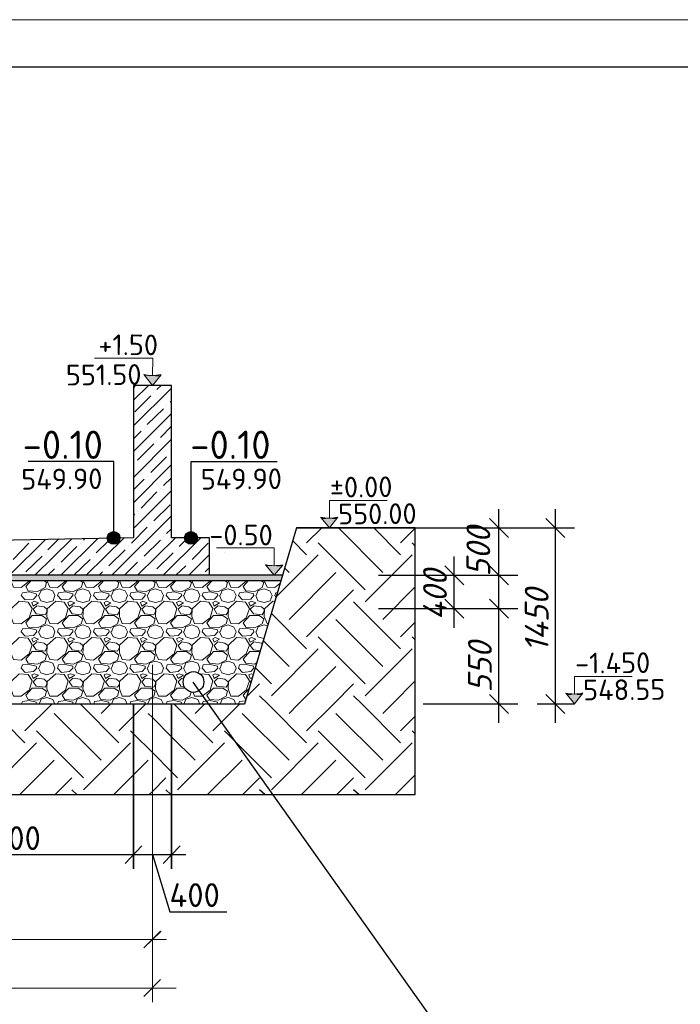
# Model space of a CAD drawing. Header units: millimetres. Extents: x -2765404 to 1548445, y -374876 to 1313256.
# Tile 68 of 77: x 44084 to 51035, y -74881 to -64526. Entities that reach past the tile are written whole.
import ezdxf

# ---------------------------------------------------------------- set-up
doc = ezdxf.new("R2010")
doc.units = ezdxf.units.MM
for name, color, linetype, true_color in [('PDF _.', 7, 'Continuous', 0x259400), ('PDF _PDF _.', 7, 'Continuous', 0xb88800), ('PDF _PDF _EKIPMAN', 7, 'Continuous', 0xdd6c00)]:
    doc.layers.add(name, color=color, linetype=linetype, true_color=true_color)
for name, color, linetype in [('PDF _0', 7, 'Continuous'), ('PDF _PDF _0', 7, 'Continuous'), ('PDF _PDF _2D - Общий_Ном._пера__1_Ном._пера__1_Ном._пера__7_Ном._пера__1', 7, 'Continuous'), ('PDF _PDF _nurik', 7, 'Continuous'), ('PDF _Текст', 7, 'Continuous'), ('PDF _ЭМ', 7, 'Continuous')]:
    doc.layers.add(name, color=color, linetype=linetype)
doc.styles.add('PDF ISOCPEUR', font='isocpeur.ttf')
doc.styles.add('PDF ISOCPEUR Italic', font='isocpeui.ttf')

msp = doc.modelspace()

# ---------------------------------------------------------------- linework, layer by layer
at = {"layer": 'PDF _.', "color": 7, "lineweight": 18}
for points in [[(43990, -70423), (44020, -70495), (44101, -70498), (44184, -70432), (44187, -70423)], [(44337, -70423), (44367, -70444), (44352, -70498), (44271, -70540), (44175, -70534), (44148, -70486), (44205, -70423)], [(44286, -70582), (44310, -70528), (44370, -70510), (44433, -70534), (44454, -70582), (44436, -70636), (44370, -70654), (44307, -70636), (44283, -70582)], [(44370, -70423), (44400, -70495), (44481, -70498), (44565, -70432), (44568, -70423)], [(44717, -70423), (44747, -70444), (44732, -70498), (44651, -70540), (44559, -70534), (44532, -70486), (44588, -70423)], [(44666, -70582), (44690, -70528), (44750, -70510), (44813, -70534), (44834, -70582), (44816, -70636), (44750, -70654), (44687, -70636), (44663, -70582)], [(44753, -70423), (44783, -70495), (44861, -70498), (44945, -70432), (44948, -70423)], [(45097, -70423), (45127, -70444), (45112, -70498), (45035, -70540), (44939, -70534), (44912, -70486), (44969, -70423)], [(45050, -70582), (45070, -70528), (45133, -70510), (45193, -70534), (45217, -70582), (45196, -70636), (45133, -70654), (45067, -70636), (45044, -70582)], [(45133, -70423), (45163, -70495), (45244, -70498), (45328, -70432), (45331, -70423)], [(45478, -70423), (45511, -70444), (45496, -70498), (45415, -70540), (45319, -70534), (45292, -70486), (45349, -70423)], [(45430, -70582), (45454, -70528), (45514, -70510), (45573, -70534), (45597, -70582), (45579, -70636), (45514, -70654), (45448, -70636), (45427, -70582)], [(45514, -70423), (45543, -70495), (45624, -70498), (45708, -70432), (45711, -70423)], [(45861, -70423), (45891, -70444), (45876, -70498), (45795, -70540), (45699, -70534), (45672, -70486), (45732, -70423)], [(45810, -70582), (45834, -70528), (45894, -70510), (45957, -70534), (45978, -70582), (45960, -70636), (45894, -70654), (45831, -70636), (45807, -70582)], [(45894, -70423), (45924, -70495), (46004, -70498), (46088, -70432), (46091, -70423)], [(46241, -70423), (46271, -70444), (46256, -70498), (46175, -70540), (46082, -70534), (46055, -70486), (46112, -70423)], [(46193, -70582), (46214, -70528), (46277, -70510), (46337, -70534), (46361, -70582), (46340, -70636), (46277, -70654), (46211, -70636), (46187, -70582)], [(46277, -70423), (46307, -70495), (46385, -70498), (46468, -70432), (46474, -70423)], [(46621, -70423), (46654, -70444), (46636, -70498), (46558, -70540), (46463, -70534), (46436, -70486), (46492, -70423)], [(46573, -70582), (46594, -70528), (46657, -70510), (46717, -70534), (46741, -70582), (46720, -70636), (46657, -70654), (46591, -70636), (46570, -70582)], [(46657, -70423), (46687, -70495), (46768, -70498), (46822, -70456)], [(46780, -70597), (46768, -70582), (46780, -70552), (46795, -70549)], [(46768, -70645), (46747, -70642), (46660, -70723), (46657, -70804), (46687, -70875), (46699, -70875)], [(44286, -70962), (44310, -70911), (44370, -70890), (44433, -70914), (44454, -70962), (44436, -71016), (44370, -71037), (44307, -71016), (44283, -70962)], [(44666, -70962), (44690, -70911), (44750, -70890), (44813, -70914), (44834, -70962), (44816, -71016), (44750, -71037), (44687, -71016), (44663, -70962)], [(45050, -70962), (45070, -70911), (45133, -70890), (45193, -70914), (45217, -70962), (45196, -71016), (45133, -71037), (45067, -71016), (45044, -70962)], [(45430, -70962), (45454, -70911), (45514, -70890), (45573, -70914), (45597, -70962), (45579, -71016), (45514, -71037), (45448, -71016), (45427, -70962)], [(45810, -70962), (45834, -70911), (45894, -70890), (45957, -70914), (45978, -70962), (45960, -71016), (45894, -71037), (45831, -71016), (45807, -70962)], [(46193, -70962), (46214, -70911), (46277, -70890), (46337, -70914), (46361, -70962), (46340, -71016), (46277, -71037), (46211, -71016), (46187, -70962)], [(46573, -70962), (46594, -70911), (46657, -70890), (46690, -70902)], [(46570, -70962), (46591, -71016), (46651, -71034)], [(46636, -71091), (46627, -71082), (46549, -71070), (46510, -71109), (46543, -71154), (46615, -71163)], [(46576, -71291), (46558, -71303), (46463, -71294), (46436, -71250), (46504, -71172), (46603, -71172), (46609, -71178)], [(44286, -71345), (44310, -71291), (44370, -71271), (44433, -71294), (44454, -71345), (44436, -71396), (44370, -71417), (44307, -71396), (44283, -71345)], [(44666, -71345), (44690, -71291), (44750, -71271), (44813, -71294), (44834, -71345), (44816, -71396), (44750, -71417), (44687, -71396), (44663, -71345)], [(45050, -71345), (45070, -71291), (45133, -71271), (45193, -71294), (45217, -71345), (45196, -71396), (45133, -71417), (45067, -71396), (45044, -71345)], [(45430, -71345), (45454, -71291), (45514, -71271), (45573, -71294), (45597, -71345), (45579, -71396), (45514, -71417), (45448, -71396), (45427, -71345)], [(45807, -71345), (45831, -71396), (45849, -71402)], [(45963, -71390), (45978, -71345), (45957, -71294), (45894, -71271), (45834, -71291), (45810, -71345)], [(46193, -71345), (46214, -71291), (46277, -71271), (46337, -71294), (46361, -71345), (46340, -71396), (46277, -71417), (46211, -71396), (46187, -71345)], [(45810, -71453), (45789, -71450), (45750, -71489), (45780, -71534), (45816, -71540)], [(45909, -71600), (45924, -71639), (46004, -71642), (46088, -71576), (46118, -71480), (46076, -71414), (45987, -71405), (45984, -71405)], [(46540, -71411), (46522, -71405), (46495, -71417), (46510, -71456), (46531, -71444)], [(46519, -71480), (46510, -71489), (46516, -71495)], [(44289, -71723), (44310, -71672), (44370, -71654), (44433, -71675), (44454, -71723)], [(44669, -71723), (44690, -71672), (44750, -71654), (44813, -71675), (44834, -71723)], [(45050, -71723), (45070, -71672), (45133, -71654), (45193, -71675), (45214, -71723)], [(45430, -71723), (45454, -71672), (45514, -71654), (45573, -71675), (45597, -71723)], [(45888, -71597), (45876, -71642), (45795, -71684), (45699, -71675), (45672, -71630), (45741, -71555), (45825, -71555)], [(45813, -71723), (45834, -71672), (45894, -71654), (45957, -71675), (45978, -71723)], [(46193, -71723), (46214, -71672), (46277, -71654), (46337, -71675), (46358, -71723)], [(46463, -71675), (46436, -71630), (46495, -71564)], [(44101, -71723), (44112, -71696), (44184, -71687), (44259, -71705), (44262, -71723)], [(44481, -71723), (44493, -71696), (44565, -71687), (44642, -71705), (44645, -71723)], [(44864, -71723), (44873, -71696), (44945, -71687), (45023, -71705), (45026, -71723)], [(45244, -71723), (45253, -71696), (45328, -71687), (45403, -71705), (45406, -71723)], [(45624, -71723), (45636, -71696), (45708, -71687), (45783, -71705), (45789, -71723)], [(46004, -71723), (46016, -71696), (46088, -71687), (46166, -71705), (46169, -71723)], [(46388, -71723), (46397, -71696), (46460, -71690)], [(46463, -71675), (46463, -71675)]]:
    msp.add_lwpolyline(points, dxfattribs=at)
for points in [[(44112, -70552), (44184, -70543), (44259, -70564), (44265, -70582), (44229, -70621), (44142, -70627), (44101, -70582)], [(44493, -70552), (44565, -70543), (44642, -70564), (44645, -70582), (44609, -70621), (44523, -70627), (44481, -70582)], [(44873, -70552), (44945, -70543), (45023, -70564), (45026, -70582), (44993, -70621), (44903, -70627), (44861, -70582)], [(45253, -70552), (45328, -70543), (45403, -70564), (45406, -70582), (45373, -70621), (45286, -70627), (45244, -70582)], [(45636, -70552), (45708, -70543), (45783, -70564), (45789, -70582), (45753, -70621), (45666, -70627), (45624, -70582)], [(46016, -70552), (46088, -70543), (46166, -70564), (46169, -70582), (46133, -70621), (46046, -70627), (46004, -70582)], [(46397, -70552), (46468, -70543), (46546, -70564), (46549, -70582), (46516, -70621), (46427, -70627), (46385, -70582)], [(43993, -70723), (43990, -70804), (44020, -70875), (44101, -70878), (44184, -70815), (44214, -70720), (44172, -70651), (44080, -70642)], [(44238, -70642), (44211, -70654), (44226, -70693), (44283, -70660)], [(44370, -70726), (44340, -70702), (44265, -70690), (44226, -70726), (44256, -70774), (44352, -70786), (44370, -70750)], [(44373, -70723), (44370, -70804), (44400, -70875), (44481, -70878), (44565, -70815), (44594, -70720), (44553, -70651), (44463, -70642)], [(44618, -70642), (44591, -70654), (44606, -70693), (44663, -70660)], [(44750, -70726), (44720, -70702), (44645, -70690), (44606, -70726), (44636, -70774), (44732, -70786), (44750, -70750)], [(44756, -70723), (44750, -70804), (44783, -70875), (44861, -70878), (44945, -70815), (44978, -70720), (44936, -70651), (44843, -70642)], [(44999, -70642), (44972, -70654), (44987, -70693), (45044, -70660)], [(45133, -70726), (45103, -70702), (45026, -70690), (44987, -70726), (45020, -70774), (45112, -70786), (45133, -70750)], [(45136, -70723), (45133, -70804), (45163, -70875), (45244, -70878), (45328, -70815), (45358, -70720), (45316, -70651), (45223, -70642)], [(45379, -70642), (45355, -70654), (45370, -70693), (45427, -70660)], [(45514, -70726), (45484, -70702), (45406, -70690), (45370, -70726), (45400, -70774), (45496, -70786), (45514, -70750)], [(45517, -70723), (45514, -70804), (45543, -70875), (45624, -70878), (45708, -70815), (45738, -70720), (45696, -70651), (45606, -70642)], [(45762, -70642), (45735, -70654), (45750, -70693), (45807, -70660)], [(45894, -70726), (45864, -70702), (45789, -70690), (45750, -70726), (45780, -70774), (45876, -70786), (45894, -70750)], [(45900, -70723), (45894, -70804), (45924, -70875), (46004, -70878), (46088, -70815), (46118, -70720), (46076, -70651), (45987, -70642)], [(46142, -70642), (46115, -70654), (46130, -70693), (46187, -70660)], [(46277, -70726), (46244, -70702), (46169, -70690), (46130, -70726), (46160, -70774), (46256, -70786), (46277, -70750)], [(46280, -70723), (46277, -70804), (46307, -70875), (46385, -70878), (46468, -70815), (46501, -70720), (46460, -70651), (46367, -70642)], [(46522, -70642), (46495, -70654), (46510, -70693), (46570, -70660)], [(46657, -70726), (46627, -70702), (46549, -70690), (46510, -70726), (46543, -70774), (46636, -70786), (46657, -70750)], [(44175, -70914), (44148, -70869), (44217, -70792), (44316, -70792), (44367, -70827), (44352, -70878), (44271, -70920)], [(44559, -70914), (44532, -70869), (44600, -70792), (44699, -70792), (44747, -70827), (44732, -70878), (44651, -70920)], [(44939, -70914), (44912, -70869), (44981, -70792), (45079, -70792), (45127, -70827), (45112, -70878), (45035, -70920)], [(45319, -70914), (45292, -70869), (45361, -70792), (45460, -70792), (45511, -70827), (45496, -70878), (45415, -70920)], [(45699, -70914), (45672, -70869), (45741, -70792), (45840, -70792), (45891, -70827), (45876, -70878), (45795, -70920)], [(46082, -70914), (46055, -70869), (46124, -70792), (46223, -70792), (46271, -70827), (46256, -70878), (46175, -70920)], [(46463, -70914), (46436, -70869), (46504, -70792), (46603, -70792), (46654, -70827), (46636, -70878), (46558, -70920)], [(44112, -70932), (44184, -70926), (44259, -70944), (44265, -70962), (44229, -71001), (44142, -71010), (44101, -70962)], [(44493, -70932), (44565, -70926), (44642, -70944), (44645, -70962), (44609, -71001), (44523, -71010), (44481, -70962)], [(44873, -70932), (44945, -70926), (45023, -70944), (45026, -70962), (44993, -71001), (44903, -71010), (44861, -70962)], [(45253, -70932), (45328, -70926), (45403, -70944), (45406, -70962), (45373, -71001), (45286, -71010), (45244, -70962)], [(45636, -70932), (45708, -70926), (45783, -70944), (45789, -70962), (45753, -71001), (45666, -71010), (45624, -70962)], [(46016, -70932), (46088, -70926), (46166, -70944), (46169, -70962), (46133, -71001), (46046, -71010), (46004, -70962)], [(46397, -70932), (46468, -70926), (46546, -70944), (46549, -70962), (46516, -71001), (46427, -71010), (46385, -70962)], [(43993, -71103), (43990, -71184), (44020, -71256), (44101, -71262), (44184, -71196), (44214, -71100), (44172, -71031), (44080, -71025)], [(44238, -71025), (44211, -71037), (44226, -71073), (44283, -71040)], [(44373, -71103), (44370, -71184), (44400, -71256), (44481, -71262), (44565, -71196), (44594, -71100), (44553, -71031), (44463, -71025)], [(44618, -71025), (44591, -71037), (44606, -71073), (44663, -71040)], [(44756, -71103), (44750, -71184), (44783, -71256), (44861, -71262), (44945, -71196), (44978, -71100), (44936, -71031), (44843, -71025)], [(44999, -71025), (44972, -71037), (44987, -71073), (45044, -71040)], [(45136, -71103), (45133, -71184), (45163, -71256), (45244, -71262), (45328, -71196), (45358, -71100), (45316, -71031), (45223, -71025)], [(45379, -71025), (45355, -71037), (45370, -71073), (45427, -71040)], [(45517, -71103), (45514, -71184), (45543, -71256), (45624, -71262), (45708, -71196), (45738, -71100), (45696, -71031), (45606, -71025)], [(45762, -71025), (45735, -71037), (45750, -71073), (45807, -71040)], [(45900, -71103), (45894, -71184), (45924, -71256), (46004, -71262), (46088, -71196), (46118, -71100), (46076, -71031), (45987, -71025)], [(46142, -71025), (46115, -71037), (46130, -71073), (46187, -71040)], [(46280, -71103), (46277, -71184), (46307, -71256), (46385, -71262), (46468, -71196), (46501, -71100), (46460, -71031), (46367, -71025)], [(46522, -71025), (46495, -71037), (46510, -71073), (46570, -71040)], [(44370, -71109), (44340, -71082), (44265, -71070), (44226, -71109), (44256, -71154), (44352, -71166), (44370, -71130)], [(44750, -71109), (44720, -71082), (44645, -71070), (44606, -71109), (44636, -71154), (44732, -71166), (44750, -71130)], [(45133, -71109), (45103, -71082), (45026, -71070), (44987, -71109), (45020, -71154), (45112, -71166), (45133, -71130)], [(45514, -71109), (45484, -71082), (45406, -71070), (45370, -71109), (45400, -71154), (45496, -71166), (45514, -71130)], [(45894, -71109), (45864, -71082), (45789, -71070), (45750, -71109), (45780, -71154), (45876, -71166), (45894, -71130)], [(46277, -71109), (46244, -71082), (46169, -71070), (46130, -71109), (46160, -71154), (46256, -71166), (46277, -71130)], [(44175, -71294), (44148, -71250), (44217, -71172), (44316, -71172), (44367, -71208), (44352, -71262), (44271, -71303)], [(44559, -71294), (44532, -71250), (44600, -71172), (44699, -71172), (44747, -71208), (44732, -71262), (44651, -71303)], [(44939, -71294), (44912, -71250), (44981, -71172), (45079, -71172), (45127, -71208), (45112, -71262), (45035, -71303)], [(45319, -71294), (45292, -71250), (45361, -71172), (45460, -71172), (45511, -71208), (45496, -71262), (45415, -71303)], [(45699, -71294), (45672, -71250), (45741, -71172), (45840, -71172), (45891, -71208), (45876, -71262), (45795, -71303)], [(46082, -71294), (46055, -71250), (46124, -71172), (46223, -71172), (46271, -71208), (46256, -71262), (46175, -71303)], [(44112, -71312), (44184, -71306), (44259, -71324), (44265, -71345), (44229, -71381), (44142, -71390), (44101, -71345)], [(44493, -71312), (44565, -71306), (44642, -71324), (44645, -71345), (44609, -71381), (44523, -71390), (44481, -71345)], [(44873, -71312), (44945, -71306), (45023, -71324), (45026, -71345), (44993, -71381), (44903, -71390), (44861, -71345)], [(45253, -71312), (45328, -71306), (45403, -71324), (45406, -71345), (45373, -71381), (45286, -71390), (45244, -71345)], [(45636, -71312), (45708, -71306), (45783, -71324), (45789, -71345), (45753, -71381), (45666, -71390), (45624, -71345)], [(46016, -71312), (46088, -71306), (46166, -71324), (46169, -71345), (46133, -71381), (46046, -71390), (46004, -71345)], [(46397, -71312), (46468, -71306), (46546, -71324), (46549, -71345), (46516, -71381), (46427, -71390), (46385, -71345)], [(43993, -71486), (43990, -71564), (44020, -71639), (44101, -71642), (44184, -71576), (44214, -71480), (44172, -71414), (44080, -71405)], [(44238, -71405), (44211, -71417), (44226, -71456), (44283, -71420)], [(44370, -71489), (44340, -71462), (44265, -71450), (44226, -71489), (44256, -71534), (44352, -71546), (44370, -71513)], [(44373, -71486), (44370, -71564), (44400, -71639), (44481, -71642), (44565, -71576), (44594, -71480), (44553, -71414), (44463, -71405)], [(44618, -71405), (44591, -71417), (44606, -71456), (44663, -71420)], [(44750, -71489), (44720, -71462), (44645, -71450), (44606, -71489), (44636, -71534), (44732, -71546), (44750, -71513)], [(44756, -71486), (44750, -71564), (44783, -71639), (44861, -71642), (44945, -71576), (44978, -71480), (44936, -71414), (44843, -71405)], [(44999, -71405), (44972, -71417), (44987, -71456), (45044, -71420)], [(45133, -71489), (45103, -71462), (45026, -71450), (44987, -71489), (45020, -71534), (45112, -71546), (45133, -71513)], [(45136, -71486), (45133, -71564), (45163, -71639), (45244, -71642), (45328, -71576), (45358, -71480), (45316, -71414), (45223, -71405)], [(45379, -71405), (45355, -71417), (45370, -71456), (45427, -71420)], [(45514, -71489), (45484, -71462), (45406, -71450), (45370, -71489), (45400, -71534), (45496, -71546), (45514, -71513)], [(45517, -71486), (45514, -71564), (45543, -71639), (45624, -71642), (45708, -71576), (45738, -71480), (45696, -71414), (45606, -71405)], [(45762, -71405), (45735, -71417), (45750, -71456), (45807, -71420)], [(46142, -71405), (46115, -71417), (46130, -71456), (46187, -71420)], [(46277, -71489), (46244, -71462), (46169, -71450), (46130, -71489), (46160, -71534), (46256, -71546), (46277, -71513)], [(46280, -71486), (46277, -71564), (46307, -71639), (46385, -71642), (46468, -71576), (46501, -71480), (46460, -71414), (46367, -71405)], [(44175, -71675), (44148, -71630), (44217, -71555), (44316, -71555), (44367, -71588), (44352, -71642), (44271, -71684)], [(44559, -71675), (44532, -71630), (44600, -71555), (44699, -71555), (44747, -71588), (44732, -71642), (44651, -71684)], [(44939, -71675), (44912, -71630), (44981, -71555), (45079, -71555), (45127, -71588), (45112, -71642), (45035, -71684)], [(45319, -71675), (45292, -71630), (45361, -71555), (45460, -71555), (45511, -71588), (45496, -71642), (45415, -71684)], [(46082, -71675), (46055, -71630), (46124, -71555), (46223, -71555), (46271, -71588), (46256, -71642), (46175, -71684)]]:
    msp.add_lwpolyline(points, close=True, dxfattribs=at)
at = {"layer": 'PDF _.', "color": 7, "transparency": 33554559}
for points in [[(46849, -70369), (43229, -70369), (46831, -70423)], [(43229, -70369), (46831, -70423), (43229, -70423)]]:
    msp.add_solid(points, dxfattribs=at)
at = {"layer": 'PDF _0', "lineweight": 25}
for points in [[(49127, -70570), (49127, -69672)], [(49723, -71920), (49723, -69672)], [(49226, -69971), (49028, -69771)], [(49821, -69971), (49621, -69771)], [(46995, -69870), (48729, -69870)], [(48444, -69870), (49327, -69870)], [(48926, -69870), (49923, -69870)], [(48657, -70920), (48657, -70172)], [(48759, -70471), (48558, -70271)], [(49028, -70271), (49226, -70471)], [(47858, -70369), (48857, -70369)], [(48328, -70369), (49327, -70369)], [(48558, -70621), (48759, -70821)], [(49226, -70821), (49028, -70621)], [(49127, -71920), (49127, -70522)], [(47858, -70720), (48857, -70720)], [(48328, -70720), (49327, -70720)], [(45906, -71492), (48738, -75480)], [(49028, -71621), (49226, -71821)], [(49621, -71621), (49821, -71821)], [(48328, -71720), (49327, -71720)], [(49528, -71720), (49923, -71720)]]:
    msp.add_lwpolyline(points, dxfattribs=at)
at = {"layer": 'PDF _0', "color": 1, "lineweight": 30}
msp.add_circle((45913, -71491), 109, dxfattribs=at)
at = {"layer": 'PDF _PDF _.', "lineweight": 25}
for points in [[(47103, -70028), (47262, -69870)], [(47905, -70340), (47438, -69870)], [(48091, -70154), (47810, -69870)], [(48091, -70028), (48247, -69875)], [(47103, -70154), (46956, -70004)], [(47720, -70522), (47226, -70028)], [(48247, -70061), (48214, -70028)], [(46780, -70600), (47226, -70154)], [(47720, -70648), (48214, -70154)], [(46918, -70340), (46870, -70292)], [(46918, -70833), (47411, -70340)], [(47905, -70833), (48247, -70492)], [(47103, -71016), (47597, -70522)], [(48091, -71142), (47597, -70648)], [(47103, -71142), (46729, -70768)], [(47905, -71327), (47411, -70833)], [(48091, -71016), (48247, -70863)], [(47720, -71510), (47226, -71016)], [(48247, -71049), (48214, -71016)], [(46918, -71327), (46645, -71055)], [(46732, -71636), (47226, -71142)], [(47720, -71636), (48214, -71142)], [(46732, -71510), (46561, -71339)], [(46918, -71821), (47016, -71723), (47411, -71327)], [(46468, -71651), (46609, -71510)], [(47103, -72004), (47385, -71723), (47597, -71510)], [(47905, -71821), (48004, -71723), (48247, -71480)], [(47103, -72130), (46699, -71723), (46609, -71636)], [(48091, -72130), (47687, -71723), (47597, -71636)], [(44139, -72130), (43735, -71723)], [(44139, -72004), (44421, -71723)], [(45127, -72130), (44723, -71723)], [(44942, -71821), (45041, -71723)], [(45127, -72004), (45280, -71851), (45409, -71723)], [(46115, -72130), (45711, -71723)], [(45930, -71821), (46028, -71723)], [(46115, -72004), (46397, -71723)], [(44942, -72315), (44448, -71821)], [(45930, -72315), (45681, -72067), (45481, -71863), (45436, -71821)], [(46918, -72315), (46424, -71821)], [(47905, -72315), (47411, -71821)], [(48091, -72004), (48247, -71851)], [(44756, -72498), (44262, -72004)], [(45744, -72498), (45681, -72435), (45481, -72234), (45280, -72037), (45250, -72004)], [(46732, -72498), (46238, -72004)], [(47720, -72498), (47226, -72004)], [(48247, -72037), (48214, -72004)], [(43768, -72624), (44262, -72130)], [(44756, -72624), (45250, -72130)], [(45744, -72624), (46238, -72130)], [(46732, -72624), (47226, -72130)], [(47720, -72624), (48214, -72130)], [(44086, -72675), (44448, -72315)], [(45073, -72675), (45280, -72468), (45436, -72315)], [(46061, -72675), (46424, -72315)], [(47049, -72675), (47411, -72315)], [(48037, -72675), (48247, -72468)], [(44457, -72675), (44633, -72498)], [(45445, -72675), (45481, -72642), (45621, -72498)], [(46433, -72675), (46609, -72498)], [(47420, -72675), (47597, -72498)], [(44687, -72675), (44633, -72624)], [(45675, -72675), (45621, -72624)], [(46663, -72675), (46609, -72624)], [(47651, -72675), (47597, -72624)]]:
    msp.add_lwpolyline(points, dxfattribs=at)
at = {"layer": 'PDF _PDF _.', "color": 7, "transparency": 33554559}
for points in [[(45014, -69953), (45136, -69953), (45011, -69959)], [(45136, -69953), (45011, -69959), (45136, -69959)], [(45011, -69959), (45136, -69959), (45011, -69962)], [(45136, -69959), (45011, -69962), (45139, -69962)], [(45011, -69962), (45139, -69962), (45011, -69971)], [(45139, -69962), (45011, -69971), (45139, -69971)], [(45011, -69971), (45139, -69971), (45011, -69977)], [(45139, -69971), (45011, -69977), (45139, -69977)], [(45011, -69977), (45139, -69977), (45011, -69983)], [(45139, -69977), (45011, -69983), (45139, -69983)], [(45011, -69983), (45139, -69983), (45011, -69989)], [(45139, -69983), (45011, -69989), (45139, -69989)], [(45011, -69989), (45139, -69989), (45011, -69995)], [(45139, -69989), (45011, -69995), (45136, -69995)], [(45011, -69995), (45136, -69995), (45014, -69998)], [(45020, -69947), (45130, -69947), (45014, -69953)], [(45130, -69947), (45014, -69953), (45136, -69953)], [(45136, -69995), (45014, -69998), (45136, -69998)], [(45014, -69998), (45136, -69998), (45020, -70007)], [(45023, -69938), (45124, -69938), (45020, -69941)], [(45124, -69938), (45020, -69941), (45127, -69941)], [(45020, -69941), (45127, -69941), (45020, -69947)], [(45127, -69941), (45020, -69947), (45130, -69947)], [(45136, -69998), (45020, -70007), (45130, -70007)], [(45026, -69929), (45118, -69929), (45023, -69938)], [(45118, -69929), (45023, -69938), (45124, -69938)], [(45032, -69926), (45115, -69926), (45026, -69929)], [(45115, -69926), (45026, -69929), (45118, -69929)], [(45038, -69920), (45112, -69920), (45032, -69926)], [(45112, -69920), (45032, -69926), (45115, -69926)], [(45044, -69920), (45106, -69920), (45038, -69920)], [(45106, -69920), (45038, -69920), (45112, -69920)], [(45047, -69917), (45100, -69917), (45044, -69920)], [(45100, -69917), (45044, -69920), (45106, -69920)], [(45055, -69914), (45094, -69914), (45047, -69917)], [(45094, -69914), (45047, -69917), (45100, -69917)], [(45058, -69914), (45088, -69914), (45055, -69914)], [(45088, -69914), (45055, -69914), (45094, -69914)], [(45067, -69914), (45082, -69914), (45058, -69914)], [(45082, -69914), (45058, -69914), (45088, -69914)], [(45070, -69908), (45067, -69914), (45082, -69914)], [(45828, -69959), (45954, -69962), (45825, -69962)], [(45954, -69962), (45825, -69962), (45954, -69971)], [(45825, -69962), (45954, -69971), (45825, -69971)], [(45954, -69971), (45825, -69971), (45954, -69977)], [(45825, -69971), (45954, -69977), (45825, -69977)], [(45954, -69977), (45825, -69977), (45954, -69983)], [(45825, -69977), (45954, -69983), (45825, -69983)], [(45954, -69983), (45825, -69983), (45954, -69989)], [(45825, -69983), (45954, -69989), (45825, -69989)], [(45954, -69989), (45825, -69989), (45951, -69995)], [(45825, -69989), (45951, -69995), (45828, -69995)], [(45831, -69947), (45951, -69953), (45828, -69953)], [(45951, -69953), (45828, -69953), (45951, -69959)], [(45828, -69953), (45951, -69959), (45828, -69959)], [(45951, -69959), (45828, -69959), (45954, -69962)], [(45951, -69995), (45828, -69995), (45951, -69998)], [(45828, -69995), (45951, -69998), (45828, -69998)], [(45951, -69998), (45828, -69998), (45945, -70007)], [(45828, -69998), (45945, -70007), (45831, -70007)], [(45837, -69941), (45945, -69947), (45831, -69947)], [(45945, -69947), (45831, -69947), (45951, -69953)], [(45840, -69929), (45939, -69938), (45837, -69938)], [(45939, -69938), (45837, -69938), (45942, -69941)], [(45837, -69938), (45942, -69941), (45837, -69941)], [(45942, -69941), (45837, -69941), (45945, -69947)], [(45843, -69926), (45939, -69929), (45840, -69929)], [(45939, -69929), (45840, -69929), (45939, -69938)], [(45852, -69920), (45930, -69926), (45843, -69926)], [(45930, -69926), (45843, -69926), (45939, -69929)], [(45855, -69920), (45924, -69920), (45852, -69920)], [(45924, -69920), (45852, -69920), (45930, -69926)], [(45861, -69917), (45921, -69920), (45855, -69920)], [(45921, -69920), (45855, -69920), (45924, -69920)], [(45870, -69914), (45918, -69917), (45861, -69917)], [(45918, -69917), (45861, -69917), (45921, -69920)], [(45873, -69914), (45909, -69914), (45870, -69914)], [(45909, -69914), (45870, -69914), (45918, -69917)], [(45882, -69914), (45906, -69914), (45873, -69914)], [(45906, -69914), (45873, -69914), (45909, -69914)], [(45894, -69908), (45897, -69914), (45882, -69914)], [(45897, -69914), (45882, -69914), (45906, -69914)], [(45020, -70007), (45130, -70007), (45020, -70010)], [(45130, -70007), (45020, -70010), (45127, -70010)], [(45020, -70010), (45127, -70010), (45023, -70013)], [(45127, -70010), (45023, -70013), (45124, -70013)], [(45023, -70013), (45124, -70013), (45026, -70022)], [(45124, -70013), (45026, -70022), (45118, -70022)], [(45026, -70022), (45118, -70022), (45032, -70028)], [(45118, -70022), (45032, -70028), (45115, -70028)], [(45032, -70028), (45115, -70028), (45038, -70031)], [(45115, -70028), (45038, -70031), (45112, -70031)], [(45038, -70031), (45112, -70031), (45044, -70031)], [(45112, -70031), (45044, -70031), (45106, -70031)], [(45044, -70031), (45106, -70031), (45047, -70034)], [(45106, -70031), (45047, -70034), (45100, -70034)], [(45047, -70034), (45100, -70034), (45055, -70040)], [(45100, -70034), (45055, -70040), (45094, -70040)], [(45055, -70040), (45094, -70040), (45058, -70040)], [(45094, -70040), (45058, -70040), (45088, -70040)], [(45088, -70040), (45058, -70040), (45067, -70040)], [(45088, -70040), (45082, -70040), (45067, -70040)], [(45082, -70040), (45067, -70040), (45070, -70043)], [(45945, -70007), (45831, -70007), (45942, -70010)], [(45831, -70007), (45942, -70010), (45837, -70010)], [(45942, -70010), (45837, -70010), (45939, -70013)], [(45837, -70010), (45939, -70013), (45837, -70013)], [(45939, -70013), (45837, -70013), (45939, -70022)], [(45837, -70013), (45939, -70022), (45840, -70022)], [(45939, -70022), (45840, -70022), (45930, -70028)], [(45840, -70022), (45930, -70028), (45843, -70028)], [(45930, -70028), (45843, -70028), (45924, -70031)], [(45843, -70028), (45924, -70031), (45852, -70031)], [(45924, -70031), (45852, -70031), (45921, -70031)], [(45852, -70031), (45921, -70031), (45855, -70031)], [(45921, -70031), (45855, -70031), (45918, -70034)], [(45855, -70031), (45918, -70034), (45861, -70034)], [(45918, -70034), (45861, -70034), (45909, -70040)], [(45861, -70034), (45909, -70040), (45870, -70040)], [(45909, -70040), (45870, -70040), (45906, -70040)], [(45870, -70040), (45906, -70040), (45873, -70040)], [(45873, -70040), (45882, -70040), (45897, -70040)], [(45873, -70040), (45906, -70040), (45897, -70040)], [(45882, -70040), (45897, -70040), (45894, -70043)]]:
    msp.add_solid(points, dxfattribs=at)
at = {"layer": 'PDF _PDF _0', "lineweight": 30}
for points in [[(46082, -70369), (46082, -69974), (45681, -69974), (45681, -68373), (45280, -68373), (45280, -69974), (42930, -70019), (42930, -70369)], [(46849, -70369), (43229, -70369), (43229, -70672)], [(23346, -70423), (26881, -70423), (26881, -70723), (27881, -70723), (27881, -70423), (31880, -70423), (31880, -70723), (32880, -70723), (32880, -70423), (37281, -70423), (37281, -70723), (38281, -70723), (38281, -70423), (42283, -70423), (42283, -70723), (43283, -70723), (43283, -70423), (46831, -70423)]]:
    msp.add_lwpolyline(points, dxfattribs=at)
at = {"layer": 'PDF _PDF _0', "lineweight": 18}
for points in [[(45280, -68528), (45439, -68373)], [(45280, -68397), (45301, -68373)], [(45280, -68798), (45681, -68400)], [(45528, -68415), (45573, -68373)], [(45295, -68651), (45463, -68483)], [(45496, -68448), (45496, -68448)], [(45666, -68549), (45681, -68534)], [(45427, -68783), (45597, -68618)], [(45630, -68582), (45630, -68582)], [(45280, -69067), (45681, -68666)], [(45280, -68935), (45364, -68852)], [(45394, -68822), (45394, -68822)], [(45564, -68921), (45681, -68801)], [(45280, -69340), (45681, -68938)], [(45528, -68953), (45528, -68953)], [(45325, -69157), (45496, -68986)], [(45463, -69289), (45630, -69124)], [(45666, -69088), (45666, -69088)], [(45280, -69606), (45681, -69205)], [(45295, -69190), (45295, -69190)], [(45280, -69471), (45394, -69358)], [(45427, -69328), (45427, -69328)], [(45597, -69426), (45681, -69343)], [(45280, -69878), (45681, -69477)], [(45564, -69459), (45564, -69459)], [(45364, -69663), (45528, -69492)], [(45496, -69795), (45666, -69627)], [(45055, -70369), (45681, -69744)], [(45280, -69741), (45295, -69726)], [(45325, -69696), (45325, -69696)], [(45262, -70031), (45427, -69864)], [(45463, -69828), (45463, -69828)], [(45630, -69929), (45681, -69881)], [(43978, -70369), (44358, -69989)], [(44217, -69998), (44217, -69998)], [(44244, -70369), (44633, -69986)], [(44382, -70100), (44496, -69986)], [(44517, -70369), (44909, -69977)], [(44756, -69998), (44771, -69983)], [(44783, -70369), (45184, -69974)], [(45322, -70369), (45723, -69974)], [(45394, -70169), (45564, -69998)], [(45594, -70369), (45987, -69977)], [(45597, -69965), (45597, -69965)], [(46103, -69998), (46103, -69998)], [(44014, -70202), (44181, -70031)], [(44520, -70232), (44687, -70067)], [(44723, -70031), (44723, -70031)], [(44888, -70133), (45020, -70007)], [(45023, -70271), (45193, -70100)], [(45226, -70067), (45226, -70067)], [(45732, -70100), (45732, -70100)], [(45762, -70067), (45828, -70001)], [(45900, -70202), (46067, -70031)], [(44148, -70334), (44319, -70169)], [(44352, -70133), (44352, -70133)], [(44654, -70366), (44825, -70202)], [(44858, -70169), (44858, -70169)], [(45364, -70202), (45364, -70202)], [(45528, -70301), (45699, -70133)], [(45864, -70369), (46082, -70151)], [(46238, -70133), (46238, -70133)], [(44379, -70369), (44451, -70301)], [(44484, -70271), (44484, -70271)], [(44990, -70301), (44990, -70301)], [(45187, -70369), (45325, -70232)], [(45726, -70369), (45831, -70271)], [(45864, -70232), (45864, -70232)], [(46034, -70334), (46082, -70286)], [(44115, -70366), (44115, -70366)], [(44921, -70369), (44957, -70334)], [(45460, -70369), (45463, -70366)], [(45496, -70334), (45496, -70334)], [(46001, -70366), (46001, -70366)], [(45567, -74112), (45391, -74288), (45573, -74112), (45391, -74288)], [(45391, -74800), (45567, -74620)]]:
    msp.add_lwpolyline(points, dxfattribs=at)
at = {"layer": 'PDF _PDF _0', "color": 5, "lineweight": 25}
for points in [[(45076, -69926), (45076, -69172), (44172, -69172)], [(45888, -69926), (45888, -69172), (46792, -69172)]]:
    msp.add_lwpolyline(points, dxfattribs=at)
at = {"layer": 'PDF _PDF _0', "lineweight": 30}
msp.add_lwpolyline([(48247, -69870), (46995, -69870), (46448, -71723), (23726, -71723), (23184, -69870), (21933, -69870), (21933, -72675), (48247, -72675)], close=True, dxfattribs=at)
at = {"layer": 'PDF _PDF _0', "color": 32, "lineweight": 25, "true_color": 0xdd6c00}
for points in [[(45193, -73399), (45370, -73216), (45193, -73399)], [(45771, -73216), (45594, -73399), (45771, -73216)]]:
    msp.add_lwpolyline(points, dxfattribs=at)
at = {"layer": 'PDF _PDF _0', "lineweight": 25}
for centre in [(45072, -69976), (45886, -69976)]:
    msp.add_circle(centre, 67.4, dxfattribs=at)
at = {"layer": 'PDF _PDF _2D - Общий_Ном._пера__1_Ном._пера__1_Ном._пера__7_Ном._пера__1', "lineweight": 18}
for points in [[(45481, -71309), (45481, -74860)], [(34931, -74201), (45630, -74201)], [(24531, -74710), (45729, -74710)]]:
    msp.add_lwpolyline(points, dxfattribs=at)
at = {"layer": 'PDF _PDF _EKIPMAN', "lineweight": 25}
for points in [[(45280, -73456), (45280, -71732), (45280, -73456)], [(45681, -71735), (45681, -73456), (45681, -71732)], [(42631, -73306), (45433, -73306)], [(45130, -73306), (45831, -73306)], [(45481, -73306), (45663, -73908), (46262, -73908)]]:
    msp.add_lwpolyline(points, dxfattribs=at)
at = {"layer": 'PDF _PDF _nurik', "lineweight": 18}
for points in [[(45481, -68271), (45484, -68085), (44873, -68085)], [(45391, -68259), (45481, -68373), (45573, -68262)], [(47343, -69771), (47343, -69582), (47950, -69582)], [(47432, -69759), (47343, -69870), (47253, -69762)], [(46762, -70271), (46762, -70082), (46154, -70082)], [(46672, -70259), (46762, -70369), (46852, -70262)], [(49923, -71621), (49923, -71432), (50528, -71432)], [(50010, -71609), (49923, -71720), (49833, -71612)]]:
    msp.add_lwpolyline(points, dxfattribs=at)
at = {"layer": 'PDF _PDF _nurik', "lineweight": 0}
for points in [[(45451, -68271), (45391, -68259), (45451, -68271)], [(45514, -68271), (45564, -68271), (45514, -68271)], [(47262, -69771), (47310, -69771), (47262, -69771)], [(47423, -69771), (47373, -69771), (47423, -69771)], [(46795, -70271), (46846, -70271), (46795, -70271)], [(49842, -71621), (49890, -71621), (49842, -71621)], [(50004, -71621), (49950, -71621), (50004, -71621)]]:
    msp.add_lwpolyline(points, dxfattribs=at)
at = {"layer": 'PDF _PDF _nurik', "lineweight": 18}
for centre, start, end in [((45482, -67898), 255.4925, 283.7109), ((47338, -69398), 256.2891, 284.5075), ((46763, -69898), 255.4925, 283.7109), ((49916, -71248), 256.2891, 284.5075)]:
    msp.add_arc(centre, 370, start, end, dxfattribs=at)
at = {"layer": 'PDF _PDF _nurik', "transparency": 33554559}
for points in [[(45391, -68259), (45451, -68271), (45400, -68271)], [(45400, -68271), (45564, -68271), (45481, -68373)], [(45400, -68271), (45400, -68271), (45514, -68271)], [(45400, -68271), (45514, -68271), (45451, -68271)], [(45573, -68262), (45564, -68271), (45514, -68271)], [(45564, -68271), (45514, -68271), (45514, -68271)], [(47253, -69762), (47310, -69771), (47262, -69771)], [(47262, -69771), (47423, -69771), (47343, -69870)], [(47310, -69771), (47262, -69771), (47262, -69771)], [(47373, -69771), (47423, -69771), (47310, -69771)], [(47426, -69762), (47423, -69771), (47373, -69771)], [(47432, -69762), (47426, -69762), (47423, -69771)], [(47432, -69759), (47432, -69762), (47426, -69762)], [(46672, -70259), (46675, -70262), (46672, -70262)], [(46675, -70262), (46672, -70262), (46732, -70271)], [(46672, -70262), (46732, -70271), (46681, -70271)], [(46681, -70271), (46846, -70271), (46762, -70369)], [(46681, -70271), (46681, -70271), (46795, -70271)], [(46681, -70271), (46795, -70271), (46732, -70271)], [(46852, -70262), (46846, -70271), (46795, -70271)], [(46846, -70271), (46795, -70271), (46795, -70271)], [(49833, -71612), (49890, -71621), (49842, -71621)], [(49842, -71621), (50004, -71621), (49923, -71720)], [(49890, -71621), (49842, -71621), (49842, -71621)], [(49950, -71621), (50004, -71621), (49890, -71621)], [(50007, -71612), (50004, -71621), (49950, -71621)], [(50010, -71612), (50007, -71612), (50004, -71621)], [(50010, -71609), (50010, -71612), (50007, -71612)]]:
    msp.add_solid(points, dxfattribs=at)
at = {"layer": 'PDF _ЭМ', "lineweight": 20}
msp.add_lwpolyline([(15757, -94223), (57755, -94223), (57755, -64526), (15757, -64526)], close=True, dxfattribs=at)
at = {"layer": 'PDF _ЭМ', "lineweight": 30}
msp.add_lwpolyline([(17756, -85224), (16556, -85224), (16556, -93723), (17756, -93723), (57255, -93723), (57255, -65026), (17756, -65026), (17756, -93723)], dxfattribs=at)

# ---------------------------------------------------------------- texts
at = {"layer": 'PDF _Текст', "color": 1, "char_height": 217.1, "attachment_point": 7, "style": 'PDF ISOCPEUR'}
for s, insert, rotation in [('+1.50', (44912, -68052), 359.7256), ('549.90', (44101, -69468), 0.4177), ('549.90', (45990, -69468), 0.4177), ('±0.00', (47349, -69552), 0.5111), ('-0.50', (46079, -70052), 359.7473), ('-1.450', (49929, -71402), 0.4395)]:
    msp.add_mtext(s, dxfattribs=dict(at, insert=insert, rotation=rotation))
at = {"layer": 'PDF _Текст', "color": 5, "char_height": 217.1, "attachment_point": 7, "style": 'PDF ISOCPEUR'}
for s, insert, rotation in [('551.50', (44571, -68373), 0.6096), ('550.00', (47435, -69834), 0.4177), ('548.55', (50013, -71684), 0.4177)]:
    msp.add_mtext(s, dxfattribs=dict(at, insert=insert, rotation=rotation))
at = {"layer": 'PDF _Текст', "color": 5, "char_height": 296.9, "attachment_point": 7, "style": 'PDF ISOCPEUR'}
for insert in [(44115, -69145), (45879, -69145)]:
    msp.add_mtext('-0.10', dxfattribs=dict(at, insert=insert))
at = {"layer": 'PDF _Текст', "char_height": 250, "attachment_point": 7, "rotation": 90, "style": 'PDF ISOCPEUR Italic'}
for s, insert in [('500', (49035, -70383)), ('400', (48579, -70842)), ('1450', (49649, -71178)), ('550', (49052, -71603))]:
    msp.add_mtext(s, dxfattribs=dict(at, insert=insert))
at = {"layer": 'PDF _Текст', "color": 6, "char_height": 250, "attachment_point": 7, "style": 'PDF ISOCPEUR'}
for s, insert in [('1500', (43657, -73258)), ('400', (45660, -73857))]:
    msp.add_mtext(s, dxfattribs=dict(at, insert=insert))

doc.saveas('drawing.dxf')
